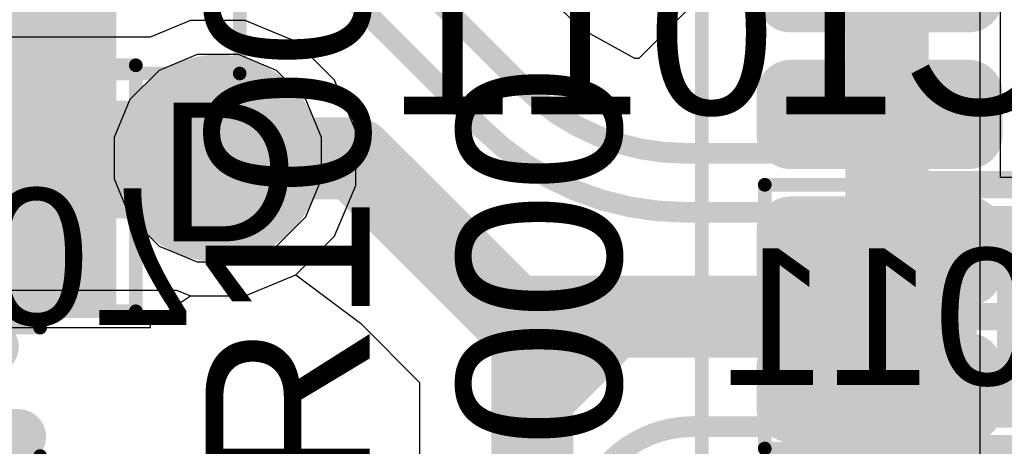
# Model space of a CAD drawing. Header units: inches. Extents: x -6 to 11.2, y -2.2 to 8.3.
# Tile 153 of 256: x 1.9888 to 2.1306, y 1.3376 to 1.3991. Entities that reach past the tile are written whole.
import ezdxf

# ---------------------------------------------------------------- set-up
doc = ezdxf.new("R2010")
doc.units = ezdxf.units.IN
doc.header["$MEASUREMENT"] = 0
for name, color, linetype in [('Board Layer Stack Bottom Overlay', 54, 'Continuous'), ('Board Layer Stack Bottom Solder', 6, 'Continuous'), ('Bottom Assembly', 56, 'Continuous'), ('Bottom Comp Outline -Top11)-Comp Outline -Bot12)', 56, 'Continuous'), ('Bottom Courtyard -Top15)-Courtyard -Bot16)', 56, 'Continuous'), ('Bottom Designator', 56, 'Continuous'), ('Bottom Paste', 16, 'Continuous'), ('Dimension', 6, 'Continuous'), ('Drill Drawing', 1, 'Continuous'), ('Layer  6- Inner', 156, 'Continuous'), ('Layer 1- Top', 1, 'Continuous'), ('Layer 2- GND', 16, 'Continuous'), ('Layer 3- Inner', 16, 'Continuous'), ('Layer 4- Inner', 76, 'Continuous'), ('Layer 5- Inner', 90, 'Continuous'), ('Layer 7- PWR', 76, 'Continuous'), ('Layer 8- Bottom', 5, 'Continuous'), ('Top Comp Body -Top13)-Comp Body -Bot14)', 56, 'Continuous'), ('Top Comp Outline -Top11)-Comp Outline -Bot12)', 56, 'Continuous'), ('Top Courtyard -Top15)-Courtyard -Bot16)', 56, 'Continuous'), ('Top Overlay', 2, 'Continuous'), ('Top Paste', 8, 'Continuous'), ('Top Solder', 216, 'Continuous'), ('Via Holes', 16, 'Continuous')]:
    doc.layers.add(name, color=color, linetype=linetype)
doc.styles.add('Arial', font='txt', dxfattribs={"height": 0.2})

# ---------------------------------------------------------------- blocks, each defined once
blk = doc.blocks.new('IC0_QFN50P400X400X80_HS_25N_9')
at = {"layer": 'Layer 1- Top'}
h = blk.add_hatch(color=7, dxfattribs=at)
edge = h.paths.add_edge_path()
edge.add_arc((-0.0128, 0.08858), 0.00295, 90, 180)
edge.add_line((-0.01575, 0.08858), (-0.01575, 0.06299))
edge.add_arc((-0.0128, 0.06299), 0.00295, 180, 270)
edge.add_line((-0.0128, 0.06004), (-0.00689, 0.06004))
edge.add_arc((-0.00689, 0.06299), 0.00295, 270, 360)
edge.add_line((-0.00394, 0.06299), (-0.00394, 0.08858))
edge.add_arc((-0.00689, 0.08858), 0.00295, 0, 90)
edge.add_line((-0.00689, 0.09154), (-0.0128, 0.09154))
h = blk.add_hatch(color=7, dxfattribs=at)
edge = h.paths.add_edge_path()
edge.add_arc((0.00689, 0.08858), 0.00295, 90, 180)
edge.add_line((0.00394, 0.08858), (0.00394, 0.06299))
edge.add_arc((0.00689, 0.06299), 0.00295, 180, 270)
edge.add_line((0.00689, 0.06004), (0.0128, 0.06004))
edge.add_arc((0.0128, 0.06299), 0.00295, 270, 360)
edge.add_line((0.01575, 0.06299), (0.01575, 0.08858))
edge.add_arc((0.0128, 0.08858), 0.00295, 0, 90)
edge.add_line((0.0128, 0.09154), (0.00689, 0.09154))
h = blk.add_hatch(color=7, dxfattribs=at)
edge = h.paths.add_edge_path()
edge.add_arc((0.02657, 0.08858), 0.00295, 90, 180)
edge.add_line((0.02362, 0.08858), (0.02362, 0.06299))
edge.add_arc((0.02657, 0.06299), 0.00295, 180, 270)
edge.add_line((0.02657, 0.06004), (0.03248, 0.06004))
edge.add_arc((0.03248, 0.06299), 0.00295, 270, 360)
edge.add_line((0.03543, 0.06299), (0.03543, 0.08858))
edge.add_arc((0.03248, 0.08858), 0.00295, 0, 90)
edge.add_line((0.03248, 0.09154), (0.02657, 0.09154))
at = {"layer": 'Top Paste'}
h = blk.add_hatch(color=8, dxfattribs=at)
edge = h.paths.add_edge_path()
edge.add_arc((-0.0128, 0.08858), 0.00295, 90, 180)
edge.add_line((-0.01575, 0.08858), (-0.01575, 0.06299))
edge.add_arc((-0.0128, 0.06299), 0.00295, 180, 270)
edge.add_line((-0.0128, 0.06004), (-0.00689, 0.06004))
edge.add_arc((-0.00689, 0.06299), 0.00295, 270, 360)
edge.add_line((-0.00394, 0.06299), (-0.00394, 0.08858))
edge.add_arc((-0.00689, 0.08858), 0.00295, 0, 90)
edge.add_line((-0.00689, 0.09154), (-0.0128, 0.09154))
h = blk.add_hatch(color=8, dxfattribs=at)
edge = h.paths.add_edge_path()
edge.add_arc((0.00689, 0.08858), 0.00295, 90, 180)
edge.add_line((0.00394, 0.08858), (0.00394, 0.06299))
edge.add_arc((0.00689, 0.06299), 0.00295, 180, 270)
edge.add_line((0.00689, 0.06004), (0.0128, 0.06004))
edge.add_arc((0.0128, 0.06299), 0.00295, 270, 360)
edge.add_line((0.01575, 0.06299), (0.01575, 0.08858))
edge.add_arc((0.0128, 0.08858), 0.00295, 0, 90)
edge.add_line((0.0128, 0.09154), (0.00689, 0.09154))
h = blk.add_hatch(color=8, dxfattribs=at)
edge = h.paths.add_edge_path()
edge.add_arc((0.02657, 0.08858), 0.00295, 90, 180)
edge.add_line((0.02362, 0.08858), (0.02362, 0.06299))
edge.add_arc((0.02657, 0.06299), 0.00295, 180, 270)
edge.add_line((0.02657, 0.06004), (0.03248, 0.06004))
edge.add_arc((0.03248, 0.06299), 0.00295, 270, 360)
edge.add_line((0.03543, 0.06299), (0.03543, 0.08858))
edge.add_arc((0.03248, 0.08858), 0.00295, 0, 90)
edge.add_line((0.03248, 0.09154), (0.02657, 0.09154))
at = {"layer": 'Top Solder'}
h = blk.add_hatch(color=216, dxfattribs=at)
edge = h.paths.add_edge_path()
edge.add_arc((-0.0128, 0.08858), 0.00492, 90, 180)
edge.add_line((-0.01772, 0.08858), (-0.01772, 0.06299))
edge.add_arc((-0.0128, 0.06299), 0.00492, 180, 270)
edge.add_line((-0.0128, 0.05807), (-0.00689, 0.05807))
edge.add_arc((-0.00689, 0.06299), 0.00492, 270, 360)
edge.add_line((-0.00197, 0.06299), (-0.00197, 0.08858))
edge.add_arc((-0.00689, 0.08858), 0.00492, 0, 90)
edge.add_line((-0.00689, 0.0935), (-0.0128, 0.0935))
h = blk.add_hatch(color=216, dxfattribs=at)
edge = h.paths.add_edge_path()
edge.add_arc((0.00689, 0.08858), 0.00492, 90, 180)
edge.add_line((0.00197, 0.08858), (0.00197, 0.06299))
edge.add_arc((0.00689, 0.06299), 0.00492, 180, 270)
edge.add_line((0.00689, 0.05807), (0.0128, 0.05807))
edge.add_arc((0.0128, 0.06299), 0.00492, 270, 360)
edge.add_line((0.01772, 0.06299), (0.01772, 0.08858))
edge.add_arc((0.0128, 0.08858), 0.00492, 0, 90)
edge.add_line((0.0128, 0.0935), (0.00689, 0.0935))
h = blk.add_hatch(color=216, dxfattribs=at)
edge = h.paths.add_edge_path()
edge.add_arc((0.02657, 0.08858), 0.00492, 90, 180)
edge.add_line((0.02165, 0.08858), (0.02165, 0.06299))
edge.add_arc((0.02657, 0.06299), 0.00492, 180, 270)
edge.add_line((0.02657, 0.05807), (0.03248, 0.05807))
edge.add_arc((0.03248, 0.06299), 0.00492, 270, 360)
edge.add_line((0.0374, 0.06299), (0.0374, 0.08858))
edge.add_arc((0.03248, 0.08858), 0.00492, 0, 90)
edge.add_line((0.03248, 0.0935), (0.02657, 0.0935))
h = blk.add_hatch(color=216, dxfattribs=at)
edge = h.paths.add_edge_path()
edge.add_arc((0.04626, 0.08858), 0.00492, 90, 180)
edge.add_line((0.04134, 0.08858), (0.04134, 0.06299))
edge.add_arc((0.04626, 0.06299), 0.00492, 180, 270)
edge.add_line((0.04626, 0.05807), (0.05217, 0.05807))
edge.add_arc((0.05217, 0.06299), 0.00492, 270, 360)
edge.add_line((0.05709, 0.06299), (0.05709, 0.08858))
edge.add_arc((0.05217, 0.08858), 0.00492, 0, 90)
edge.add_line((0.05217, 0.0935), (0.04626, 0.0935))
at = {"layer": 'Dimension'}
blk.add_lwpolyline([(-0.0689, 0.07874, 0.00394, 0.00394, 0), (0.0689, 0.07874, 0.00394, 0.00394, 0)], format="xyseb", dxfattribs=at)
at = {"layer": 'Top Comp Body -Top13)-Comp Body -Bot14)'}
blk.add_lwpolyline([(-0.0689, 0.07874, 0.00394, 0.00394, 0), (0.0689, 0.07874, 0.00394, 0.00394, 0)], format="xyseb", dxfattribs=at)
at = {"layer": 'Top Courtyard -Top15)-Courtyard -Bot16)'}
blk.add_lwpolyline([(-0.10138, 0.10138, 0.00197, 0.00197, 0), (0.10138, 0.10138, 0.00197, 0.00197, 0)], format="xyseb", dxfattribs=at)
blk = doc.blocks.new('CAPC1005X06_F_B_144')
at = {"layer": 'Board Layer Stack Bottom Solder'}
for points in [[(-0.02953, 0.01201), (-0.00591, 0.01201), (-0.00591, -0.01201), (-0.02953, -0.01201)], [(0.00591, 0.01201), (0.02953, 0.01201), (0.02953, -0.01201), (0.00591, -0.01201)]]:
    blk.add_hatch(color=6, dxfattribs=at).paths.add_polyline_path(points)
at = {"layer": 'Bottom Paste'}
for points in [[(-0.02756, 0.01004), (-0.00787, 0.01004), (-0.00787, -0.01004), (-0.02756, -0.01004)], [(0.00787, 0.01004), (0.02756, 0.01004), (0.02756, -0.01004), (0.00787, -0.01004)]]:
    blk.add_hatch(color=16, dxfattribs=at).paths.add_polyline_path(points)
at = {"layer": 'Layer 8- Bottom'}
for points in [[(-0.02756, 0.01004), (-0.00787, 0.01004), (-0.00787, -0.01004), (-0.02756, -0.01004)], [(0.00787, 0.01004), (0.02756, 0.01004), (0.02756, -0.01004), (0.00787, -0.01004)]]:
    blk.add_hatch(color=7, dxfattribs=at).paths.add_polyline_path(points)
at = {"layer": 'Board Layer Stack Bottom Overlay'}
for points in [[(-0.02037, 0.016, 0.00394, 0.00394, 0), (0.019, 0.016, 0.00394, 0.00394, 0)], [(-0.02037, -0.016, 0.00394, 0.00394, 0), (0.019, -0.016, 0.00394, 0.00394, 0)]]:
    blk.add_lwpolyline(points, format="xyseb", dxfattribs=at)
for points in [[(-0.02135, 0.016, 0.00197, 0.00197, 1), (-0.01939, 0.016, 0.00197, 0.00197, 1)], [(0.01802, 0.016, 0.00197, 0.00197, 1), (0.01998, 0.016, 0.00197, 0.00197, 1)], [(-0.02135, -0.016, 0.00197, 0.00197, 1), (-0.01939, -0.016, 0.00197, 0.00197, 1)], [(0.01802, -0.016, 0.00197, 0.00197, 1), (0.01998, -0.016, 0.00197, 0.00197, 1)]]:
    blk.add_lwpolyline(points, format="xyseb", close=True, dxfattribs=at)
at = {"layer": 'Bottom Comp Outline -Top11)-Comp Outline -Bot12)'}
for points in [[(-0.02165, -0.01181, 0.00394, 0.00394, 0), (-0.02165, 0.01181, 0.00394, 0.00394, 0)], [(-0.02165, 0.01181, 0.00394, 0.00394, 0), (0.02165, 0.01181, 0.00394, 0.00394, 0)], [(0.02165, -0.01181, 0.00394, 0.00394, 0), (0.02165, 0.01181, 0.00394, 0.00394, 0)], [(-0.02165, -0.01181, 0.00394, 0.00394, 0), (0.02165, -0.01181, 0.00394, 0.00394, 0)]]:
    blk.add_lwpolyline(points, format="xyseb", dxfattribs=at)
for points in [[(-0.02264, 0.01181, 0.00197, 0.00197, 1), (-0.02067, 0.01181, 0.00197, 0.00197, 1)], [(-0.02264, 0.01181, 0.00197, 0.00197, 1), (-0.02067, 0.01181, 0.00197, 0.00197, 1)], [(0.02067, 0.01181, 0.00197, 0.00197, 1), (0.02264, 0.01181, 0.00197, 0.00197, 1)], [(0.02067, 0.01181, 0.00197, 0.00197, 1), (0.02264, 0.01181, 0.00197, 0.00197, 1)], [(-0.02264, -0.01181, 0.00197, 0.00197, 1), (-0.02067, -0.01181, 0.00197, 0.00197, 1)], [(-0.02264, -0.01181, 0.00197, 0.00197, 1), (-0.02067, -0.01181, 0.00197, 0.00197, 1)], [(0.02067, -0.01181, 0.00197, 0.00197, 1), (0.02264, -0.01181, 0.00197, 0.00197, 1)], [(0.02067, -0.01181, 0.00197, 0.00197, 1), (0.02264, -0.01181, 0.00197, 0.00197, 1)]]:
    blk.add_lwpolyline(points, format="xyseb", close=True, dxfattribs=at)
at = {"layer": 'Bottom Courtyard -Top15)-Courtyard -Bot16)'}
for points in [[(-0.03543, 0.01772, 0.00197, 0.00197, 0), (0.03543, 0.01772, 0.00197, 0.00197, 0)], [(-0.03543, -0.01772, 0.00197, 0.00197, 0), (-0.03543, 0.01772, 0.00197, 0.00197, 0)], [(0.03543, -0.01772, 0.00197, 0.00197, 0), (0.03543, 0.01772, 0.00197, 0.00197, 0)], [(0, -0.01181, 0.00394, 0.00394, 0), (0, 0.01181, 0.00394, 0.00394, 0)], [(-0.01181, 0, 0.00394, 0.00394, 0), (0.01181, 0, 0.00394, 0.00394, 0)], [(-0.03543, -0.01772, 0.00197, 0.00197, 0), (0.03543, -0.01772, 0.00197, 0.00197, 0)]]:
    blk.add_lwpolyline(points, format="xyseb", dxfattribs=at)
for points in [[(-0.03593, 0.01772, 0.000984, 0.000984, 1), (-0.03494, 0.01772, 0.000984, 0.000984, 1)], [(-0.03593, 0.01772, 0.000984, 0.000984, 1), (-0.03494, 0.01772, 0.000984, 0.000984, 1)], [(0.03494, 0.01772, 0.000984, 0.000984, 1), (0.03593, 0.01772, 0.000984, 0.000984, 1)], [(0.03494, 0.01772, 0.000984, 0.000984, 1), (0.03593, 0.01772, 0.000984, 0.000984, 1)], [(-0.00098, 0.01181, 0.00197, 0.00197, 1), (0.00098, 0.01181, 0.00197, 0.00197, 1)], [(-0.0128, 0, 0.00197, 0.00197, 1), (-0.01083, 0, 0.00197, 0.00197, 1)], [(0.01083, 0, 0.00197, 0.00197, 1), (0.0128, 0, 0.00197, 0.00197, 1)], [(-0.00098, -0.01181, 0.00197, 0.00197, 1), (0.00098, -0.01181, 0.00197, 0.00197, 1)], [(-0.03593, -0.01772, 0.000984, 0.000984, 1), (-0.03494, -0.01772, 0.000984, 0.000984, 1)], [(-0.03593, -0.01772, 0.000984, 0.000984, 1), (-0.03494, -0.01772, 0.000984, 0.000984, 1)], [(0.03494, -0.01772, 0.000984, 0.000984, 1), (0.03593, -0.01772, 0.000984, 0.000984, 1)], [(0.03494, -0.01772, 0.000984, 0.000984, 1), (0.03593, -0.01772, 0.000984, 0.000984, 1)]]:
    blk.add_lwpolyline(points, format="xyseb", close=True, dxfattribs=at)
at = {"layer": 'Bottom Designator', "style": 'Arial', "text_generation_flag": 2}
blk.add_text('C307', height=0.019685, rotation=180, dxfattribs=at).set_placement((-0.02165, 0))
blk = doc.blocks.new('L15006_M_____B_145')
at = {"layer": 'Bottom Courtyard -Top15)-Courtyard -Bot16)'}
for points in [[(0.09252, -0.06299, 0.00197, 0.00197, 0), (0.09252, 0.06299, 0.00197, 0.00197, 0)], [(-0.09252, -0.06299, 0.00197, 0.00197, 0), (0.09252, -0.06299, 0.00197, 0.00197, 0)]]:
    blk.add_lwpolyline(points, format="xyseb", dxfattribs=at)
blk.add_lwpolyline([(0.09203, -0.06299, 0.000984, 0.000984, 1), (0.09301, -0.06299, 0.000984, 0.000984, 1)], format="xyseb", close=True, dxfattribs=at)
blk.add_lwpolyline([(0.09203, -0.06299, 0.000984, 0.000984, 1), (0.09301, -0.06299, 0.000984, 0.000984, 1)], format="xyseb", close=True, dxfattribs=at)
blk = doc.blocks.new('L15003_M_____278')
at = {"layer": 'Layer 1- Top'}
for points in [[(-0.05546, 0.02), (-0.01146, 0.02), (-0.01146, -0.02), (-0.05546, -0.02)], [(0.01146, 0.02), (0.05546, 0.02), (0.05546, -0.02), (0.01146, -0.02)]]:
    blk.add_hatch(color=7, dxfattribs=at).paths.add_polyline_path(points)
at = {"layer": 'Top Paste'}
for points in [[(-0.05546, 0.02), (-0.01146, 0.02), (-0.01146, -0.02), (-0.05546, -0.02)], [(0.01146, 0.02), (0.05546, 0.02), (0.05546, -0.02), (0.01146, -0.02)]]:
    blk.add_hatch(color=8, dxfattribs=at).paths.add_polyline_path(points)
at = {"layer": 'Top Solder'}
for points in [[(-0.05743, 0.02197), (-0.0095, 0.02197), (-0.0095, -0.02197), (-0.05743, -0.02197)], [(0.0095, 0.02197), (0.05743, 0.02197), (0.05743, -0.02197), (0.0095, -0.02197)]]:
    blk.add_hatch(color=216, dxfattribs=at).paths.add_polyline_path(points)
at = {"layer": 'Top Comp Body -Top13)-Comp Body -Bot14)'}
for points in [[(0.03445, 0.01889, 0.00394, 0.00394, 0), (-0.03445, 0.01889, 0.00394, 0.00394, 0)], [(-0.03445, 0.01889, 0.00394, 0.00394, 0), (-0.03445, -0.0189, 0.00394, 0.00394, 0)], [(0.03445, 0.01889, 0.00394, 0.00394, 0), (0.03445, -0.0189, 0.00394, 0.00394, 0)], [(0.03445, -0.0189, 0.00394, 0.00394, 0), (-0.03445, -0.0189, 0.00394, 0.00394, 0)]]:
    blk.add_lwpolyline(points, format="xyseb", dxfattribs=at)
for points in [[(-0.03544, 0.01889, 0.00197, 0.00197, 1), (-0.03347, 0.01889, 0.00197, 0.00197, 1)], [(-0.03544, 0.01889, 0.00197, 0.00197, 1), (-0.03347, 0.01889, 0.00197, 0.00197, 1)], [(0.03346, 0.01889, 0.00197, 0.00197, 1), (0.03543, 0.01889, 0.00197, 0.00197, 1)], [(0.03346, 0.01889, 0.00197, 0.00197, 1), (0.03543, 0.01889, 0.00197, 0.00197, 1)], [(-0.03544, -0.0189, 0.00197, 0.00197, 1), (-0.03347, -0.0189, 0.00197, 0.00197, 1)], [(-0.03544, -0.0189, 0.00197, 0.00197, 1), (-0.03347, -0.0189, 0.00197, 0.00197, 1)], [(0.03346, -0.0189, 0.00197, 0.00197, 1), (0.03543, -0.0189, 0.00197, 0.00197, 1)], [(0.03346, -0.0189, 0.00197, 0.00197, 1), (0.03543, -0.0189, 0.00197, 0.00197, 1)]]:
    blk.add_lwpolyline(points, format="xyseb", close=True, dxfattribs=at)
at = {"layer": 'Top Comp Outline -Top11)-Comp Outline -Bot12)'}
for points in [[(-0.04409, 0.02205, 0.00394, 0.00394, 0), (-0.04409, -0.02205, 0.00394, 0.00394, 0)], [(0.0437, 0.02205, 0.00394, 0.00394, 0), (-0.04409, 0.02205, 0.00394, 0.00394, 0)], [(0.0437, 0.02205, 0.00394, 0.00394, 0), (0.0437, -0.02205, 0.00394, 0.00394, 0)], [(0.0437, -0.02205, 0.00394, 0.00394, 0), (-0.04409, -0.02205, 0.00394, 0.00394, 0)]]:
    blk.add_lwpolyline(points, format="xyseb", dxfattribs=at)
for points in [[(-0.04508, 0.02205, 0.00197, 0.00197, 1), (-0.04311, 0.02205, 0.00197, 0.00197, 1)], [(-0.04508, 0.02205, 0.00197, 0.00197, 1), (-0.04311, 0.02205, 0.00197, 0.00197, 1)], [(0.04272, 0.02205, 0.00197, 0.00197, 1), (0.04469, 0.02205, 0.00197, 0.00197, 1)], [(0.04272, 0.02205, 0.00197, 0.00197, 1), (0.04469, 0.02205, 0.00197, 0.00197, 1)], [(-0.04508, -0.02205, 0.00197, 0.00197, 1), (-0.04311, -0.02205, 0.00197, 0.00197, 1)], [(-0.04508, -0.02205, 0.00197, 0.00197, 1), (-0.04311, -0.02205, 0.00197, 0.00197, 1)], [(0.04272, -0.02205, 0.00197, 0.00197, 1), (0.04469, -0.02205, 0.00197, 0.00197, 1)], [(0.04272, -0.02205, 0.00197, 0.00197, 1), (0.04469, -0.02205, 0.00197, 0.00197, 1)]]:
    blk.add_lwpolyline(points, format="xyseb", close=True, dxfattribs=at)
at = {"layer": 'Top Courtyard -Top15)-Courtyard -Bot16)'}
for points in [[(-0.04646, 0.0248, 0.00197, 0.00197, 0), (-0.04646, -0.0248, 0.00197, 0.00197, 0)], [(0.04646, 0.0248, 0.00197, 0.00197, 0), (-0.04646, 0.0248, 0.00197, 0.00197, 0)], [(0.04646, 0.0248, 0.00197, 0.00197, 0), (0.04646, -0.0248, 0.00197, 0.00197, 0)], [(0, 0.0189, 0.00394, 0.00394, 0), (0, -0.0189, 0.00394, 0.00394, 0)], [(0.0189, 0, 0.00394, 0.00394, 0), (-0.0189, 0, 0.00394, 0.00394, 0)], [(0.04646, -0.0248, 0.00197, 0.00197, 0), (-0.04646, -0.0248, 0.00197, 0.00197, 0)]]:
    blk.add_lwpolyline(points, format="xyseb", dxfattribs=at)
for points in [[(-0.04695, 0.0248, 0.000984, 0.000984, 1), (-0.04596, 0.0248, 0.000984, 0.000984, 1)], [(-0.04695, 0.0248, 0.000984, 0.000984, 1), (-0.04596, 0.0248, 0.000984, 0.000984, 1)], [(0.04596, 0.0248, 0.000984, 0.000984, 1), (0.04695, 0.0248, 0.000984, 0.000984, 1)], [(0.04596, 0.0248, 0.000984, 0.000984, 1), (0.04695, 0.0248, 0.000984, 0.000984, 1)], [(-0.00098, 0.0189, 0.00197, 0.00197, 1), (0.00098, 0.0189, 0.00197, 0.00197, 1)], [(-0.01988, 0, 0.00197, 0.00197, 1), (-0.01791, 0, 0.00197, 0.00197, 1)], [(0.01791, 0, 0.00197, 0.00197, 1), (0.01988, 0, 0.00197, 0.00197, 1)], [(-0.00098, -0.0189, 0.00197, 0.00197, 1), (0.00098, -0.0189, 0.00197, 0.00197, 1)], [(-0.04695, -0.0248, 0.000984, 0.000984, 1), (-0.04596, -0.0248, 0.000984, 0.000984, 1)], [(-0.04695, -0.0248, 0.000984, 0.000984, 1), (-0.04596, -0.0248, 0.000984, 0.000984, 1)], [(0.04596, -0.0248, 0.000984, 0.000984, 1), (0.04695, -0.0248, 0.000984, 0.000984, 1)], [(0.04596, -0.0248, 0.000984, 0.000984, 1), (0.04695, -0.0248, 0.000984, 0.000984, 1)]]:
    blk.add_lwpolyline(points, format="xyseb", close=True, dxfattribs=at)
at = {"layer": 'Top Overlay'}
for points in [[(0.03937, 0.02756, 0.008, 0.008, 0), (-0.04331, 0.02756, 0.008, 0.008, 0)], [(0.03937, -0.02756, 0.008, 0.008, 0), (-0.04331, -0.02756, 0.008, 0.008, 0)]]:
    blk.add_lwpolyline(points, format="xyseb", dxfattribs=at)
for points in [[(-0.04531, 0.02756, 0.004, 0.004, 1), (-0.04131, 0.02756, 0.004, 0.004, 1)], [(0.03737, 0.02756, 0.004, 0.004, 1), (0.04137, 0.02756, 0.004, 0.004, 1)], [(-0.04531, -0.02756, 0.004, 0.004, 1), (-0.04131, -0.02756, 0.004, 0.004, 1)], [(0.03737, -0.02756, 0.004, 0.004, 1), (0.04137, -0.02756, 0.004, 0.004, 1)]]:
    blk.add_lwpolyline(points, format="xyseb", close=True, dxfattribs=at)
at = {"layer": 'Top Comp Outline -Top11)-Comp Outline -Bot12)', "style": 'Arial'}
blk.add_text('R1007', height=0.019685, dxfattribs=at).set_placement((-0.04428, -0.00984))
blk = doc.blocks.new('L15003_M_____279')
at = {"layer": 'Layer 1- Top'}
for points in [[(-0.05546, 0.02), (-0.01146, 0.02), (-0.01146, -0.02), (-0.05546, -0.02)], [(0.01146, 0.02), (0.05546, 0.02), (0.05546, -0.02), (0.01146, -0.02)]]:
    blk.add_hatch(color=7, dxfattribs=at).paths.add_polyline_path(points)
at = {"layer": 'Top Paste'}
for points in [[(-0.05546, 0.02), (-0.01146, 0.02), (-0.01146, -0.02), (-0.05546, -0.02)], [(0.01146, 0.02), (0.05546, 0.02), (0.05546, -0.02), (0.01146, -0.02)]]:
    blk.add_hatch(color=8, dxfattribs=at).paths.add_polyline_path(points)
at = {"layer": 'Top Solder'}
for points in [[(-0.05743, 0.02197), (-0.0095, 0.02197), (-0.0095, -0.02197), (-0.05743, -0.02197)], [(0.0095, 0.02197), (0.05743, 0.02197), (0.05743, -0.02197), (0.0095, -0.02197)]]:
    blk.add_hatch(color=216, dxfattribs=at).paths.add_polyline_path(points)
at = {"layer": 'Top Comp Body -Top13)-Comp Body -Bot14)'}
for points in [[(-0.03445, 0.01889, 0.00394, 0.00394, 0), (0.03445, 0.01889, 0.00394, 0.00394, 0)], [(-0.03445, -0.0189, 0.00394, 0.00394, 0), (-0.03445, 0.01889, 0.00394, 0.00394, 0)], [(0.03445, -0.0189, 0.00394, 0.00394, 0), (0.03445, 0.01889, 0.00394, 0.00394, 0)], [(-0.03445, -0.0189, 0.00394, 0.00394, 0), (0.03445, -0.0189, 0.00394, 0.00394, 0)]]:
    blk.add_lwpolyline(points, format="xyseb", dxfattribs=at)
for points in [[(-0.03544, 0.01889, 0.00197, 0.00197, 1), (-0.03347, 0.01889, 0.00197, 0.00197, 1)], [(-0.03544, 0.01889, 0.00197, 0.00197, 1), (-0.03347, 0.01889, 0.00197, 0.00197, 1)], [(0.03346, 0.01889, 0.00197, 0.00197, 1), (0.03543, 0.01889, 0.00197, 0.00197, 1)], [(0.03346, 0.01889, 0.00197, 0.00197, 1), (0.03543, 0.01889, 0.00197, 0.00197, 1)], [(-0.03544, -0.0189, 0.00197, 0.00197, 1), (-0.03347, -0.0189, 0.00197, 0.00197, 1)], [(-0.03544, -0.0189, 0.00197, 0.00197, 1), (-0.03347, -0.0189, 0.00197, 0.00197, 1)], [(0.03346, -0.0189, 0.00197, 0.00197, 1), (0.03543, -0.0189, 0.00197, 0.00197, 1)], [(0.03346, -0.0189, 0.00197, 0.00197, 1), (0.03543, -0.0189, 0.00197, 0.00197, 1)]]:
    blk.add_lwpolyline(points, format="xyseb", close=True, dxfattribs=at)
at = {"layer": 'Top Comp Outline -Top11)-Comp Outline -Bot12)'}
for points in [[(-0.04409, -0.02205, 0.00394, 0.00394, 0), (-0.04409, 0.02205, 0.00394, 0.00394, 0)], [(-0.04409, 0.02205, 0.00394, 0.00394, 0), (0.0437, 0.02205, 0.00394, 0.00394, 0)], [(0.0437, -0.02205, 0.00394, 0.00394, 0), (0.0437, 0.02205, 0.00394, 0.00394, 0)], [(-0.04409, -0.02205, 0.00394, 0.00394, 0), (0.0437, -0.02205, 0.00394, 0.00394, 0)]]:
    blk.add_lwpolyline(points, format="xyseb", dxfattribs=at)
for points in [[(-0.04508, 0.02205, 0.00197, 0.00197, 1), (-0.04311, 0.02205, 0.00197, 0.00197, 1)], [(-0.04508, 0.02205, 0.00197, 0.00197, 1), (-0.04311, 0.02205, 0.00197, 0.00197, 1)], [(0.04272, 0.02205, 0.00197, 0.00197, 1), (0.04469, 0.02205, 0.00197, 0.00197, 1)], [(0.04272, 0.02205, 0.00197, 0.00197, 1), (0.04469, 0.02205, 0.00197, 0.00197, 1)], [(-0.04508, -0.02205, 0.00197, 0.00197, 1), (-0.04311, -0.02205, 0.00197, 0.00197, 1)], [(-0.04508, -0.02205, 0.00197, 0.00197, 1), (-0.04311, -0.02205, 0.00197, 0.00197, 1)], [(0.04272, -0.02205, 0.00197, 0.00197, 1), (0.04469, -0.02205, 0.00197, 0.00197, 1)], [(0.04272, -0.02205, 0.00197, 0.00197, 1), (0.04469, -0.02205, 0.00197, 0.00197, 1)]]:
    blk.add_lwpolyline(points, format="xyseb", close=True, dxfattribs=at)
at = {"layer": 'Top Courtyard -Top15)-Courtyard -Bot16)'}
for points in [[(-0.04646, -0.0248, 0.00197, 0.00197, 0), (-0.04646, 0.0248, 0.00197, 0.00197, 0)], [(-0.04646, 0.0248, 0.00197, 0.00197, 0), (0.04646, 0.0248, 0.00197, 0.00197, 0)], [(0.04646, -0.0248, 0.00197, 0.00197, 0), (0.04646, 0.0248, 0.00197, 0.00197, 0)], [(0, -0.0189, 0.00394, 0.00394, 0), (0, 0.0189, 0.00394, 0.00394, 0)], [(-0.0189, 0, 0.00394, 0.00394, 0), (0.0189, 0, 0.00394, 0.00394, 0)], [(-0.04646, -0.0248, 0.00197, 0.00197, 0), (0.04646, -0.0248, 0.00197, 0.00197, 0)]]:
    blk.add_lwpolyline(points, format="xyseb", dxfattribs=at)
for points in [[(-0.04695, 0.0248, 0.000984, 0.000984, 1), (-0.04596, 0.0248, 0.000984, 0.000984, 1)], [(-0.04695, 0.0248, 0.000984, 0.000984, 1), (-0.04596, 0.0248, 0.000984, 0.000984, 1)], [(0.04596, 0.0248, 0.000984, 0.000984, 1), (0.04695, 0.0248, 0.000984, 0.000984, 1)], [(0.04596, 0.0248, 0.000984, 0.000984, 1), (0.04695, 0.0248, 0.000984, 0.000984, 1)], [(-0.00098, 0.0189, 0.00197, 0.00197, 1), (0.00098, 0.0189, 0.00197, 0.00197, 1)], [(-0.01988, 0, 0.00197, 0.00197, 1), (-0.01791, 0, 0.00197, 0.00197, 1)], [(0.01791, 0, 0.00197, 0.00197, 1), (0.01988, 0, 0.00197, 0.00197, 1)], [(-0.00098, -0.0189, 0.00197, 0.00197, 1), (0.00098, -0.0189, 0.00197, 0.00197, 1)], [(-0.04695, -0.0248, 0.000984, 0.000984, 1), (-0.04596, -0.0248, 0.000984, 0.000984, 1)], [(-0.04695, -0.0248, 0.000984, 0.000984, 1), (-0.04596, -0.0248, 0.000984, 0.000984, 1)], [(0.04596, -0.0248, 0.000984, 0.000984, 1), (0.04695, -0.0248, 0.000984, 0.000984, 1)], [(0.04596, -0.0248, 0.000984, 0.000984, 1), (0.04695, -0.0248, 0.000984, 0.000984, 1)]]:
    blk.add_lwpolyline(points, format="xyseb", close=True, dxfattribs=at)
at = {"layer": 'Top Overlay'}
for points in [[(-0.04331, 0.02756, 0.008, 0.008, 0), (0.03937, 0.02756, 0.008, 0.008, 0)], [(-0.04331, -0.02756, 0.008, 0.008, 0), (0.03937, -0.02756, 0.008, 0.008, 0)]]:
    blk.add_lwpolyline(points, format="xyseb", dxfattribs=at)
for points in [[(-0.04531, 0.02756, 0.004, 0.004, 1), (-0.04131, 0.02756, 0.004, 0.004, 1)], [(0.03737, 0.02756, 0.004, 0.004, 1), (0.04137, 0.02756, 0.004, 0.004, 1)], [(-0.04531, -0.02756, 0.004, 0.004, 1), (-0.04131, -0.02756, 0.004, 0.004, 1)], [(0.03737, -0.02756, 0.004, 0.004, 1), (0.04137, -0.02756, 0.004, 0.004, 1)]]:
    blk.add_lwpolyline(points, format="xyseb", close=True, dxfattribs=at)
at = {"layer": 'Top Comp Outline -Top11)-Comp Outline -Bot12)', "style": 'Arial'}
blk.add_text('R1006', height=0.019685, rotation=360, dxfattribs=at).set_placement((-0.04428, -0.00984))
blk = doc.blocks.new('CAPC1005X07_F____B_392')
at = {"layer": 'Board Layer Stack Bottom Solder'}
for points in [[(-0.03051, 0.01299), (-0.00492, 0.01299), (-0.00492, -0.01299), (-0.03051, -0.01299)], [(0.00492, 0.01299), (0.03051, 0.01299), (0.03051, -0.01299), (0.00492, -0.01299)]]:
    blk.add_hatch(color=6, dxfattribs=at).paths.add_polyline_path(points)
at = {"layer": 'Bottom Paste'}
for points in [[(-0.02756, 0.01004), (-0.00787, 0.01004), (-0.00787, -0.01004), (-0.02756, -0.01004)], [(0.00787, 0.01004), (0.02756, 0.01004), (0.02756, -0.01004), (0.00787, -0.01004)]]:
    blk.add_hatch(color=16, dxfattribs=at).paths.add_polyline_path(points)
at = {"layer": 'Layer 8- Bottom'}
for points in [[(-0.02756, 0.01004), (-0.00787, 0.01004), (-0.00787, -0.01004), (-0.02756, -0.01004)], [(0.00787, 0.01004), (0.02756, 0.01004), (0.02756, -0.01004), (0.00787, -0.01004)]]:
    blk.add_hatch(color=7, dxfattribs=at).paths.add_polyline_path(points)
at = {"layer": 'Board Layer Stack Bottom Overlay'}
for points in [[(0.01937, 0.019, 0.00394, 0.00394, 0), (-0.02, 0.019, 0.00394, 0.00394, 0)], [(0.01937, -0.019, 0.00394, 0.00394, 0), (-0.02, -0.019, 0.00394, 0.00394, 0)]]:
    blk.add_lwpolyline(points, format="xyseb", dxfattribs=at)
for points in [[(-0.02098, 0.019, 0.00197, 0.00197, 1), (-0.01902, 0.019, 0.00197, 0.00197, 1)], [(0.01839, 0.019, 0.00197, 0.00197, 1), (0.02035, 0.019, 0.00197, 0.00197, 1)], [(-0.02098, -0.019, 0.00197, 0.00197, 1), (-0.01902, -0.019, 0.00197, 0.00197, 1)], [(0.01839, -0.019, 0.00197, 0.00197, 1), (0.02035, -0.019, 0.00197, 0.00197, 1)]]:
    blk.add_lwpolyline(points, format="xyseb", close=True, dxfattribs=at)
at = {"layer": 'Bottom Assembly'}
for points in [[(0.024, 0.014, 0.00394, 0.00394, 0), (-0.024, 0.014, 0.00394, 0.00394, 0)], [(-0.024, 0.014, 0.00394, 0.00394, 0), (-0.024, -0.014, 0.00394, 0.00394, 0)], [(0.024, 0.014, 0.00394, 0.00394, 0), (0.024, -0.014, 0.00394, 0.00394, 0)], [(0.024, -0.014, 0.00394, 0.00394, 0), (-0.024, -0.014, 0.00394, 0.00394, 0)]]:
    blk.add_lwpolyline(points, format="xyseb", dxfattribs=at)
for points in [[(-0.02498, 0.014, 0.00197, 0.00197, 1), (-0.02302, 0.014, 0.00197, 0.00197, 1)], [(-0.02498, 0.014, 0.00197, 0.00197, 1), (-0.02302, 0.014, 0.00197, 0.00197, 1)], [(0.02302, 0.014, 0.00197, 0.00197, 1), (0.02498, 0.014, 0.00197, 0.00197, 1)], [(0.02302, 0.014, 0.00197, 0.00197, 1), (0.02498, 0.014, 0.00197, 0.00197, 1)], [(-0.02498, -0.014, 0.00197, 0.00197, 1), (-0.02302, -0.014, 0.00197, 0.00197, 1)], [(-0.02498, -0.014, 0.00197, 0.00197, 1), (-0.02302, -0.014, 0.00197, 0.00197, 1)], [(0.02302, -0.014, 0.00197, 0.00197, 1), (0.02498, -0.014, 0.00197, 0.00197, 1)], [(0.02302, -0.014, 0.00197, 0.00197, 1), (0.02498, -0.014, 0.00197, 0.00197, 1)]]:
    blk.add_lwpolyline(points, format="xyseb", close=True, dxfattribs=at)
at = {"layer": 'Bottom Courtyard -Top15)-Courtyard -Bot16)'}
for points in [[(0.03543, 0.019, 0.00197, 0.00197, 0), (-0.03543, 0.019, 0.00197, 0.00197, 0)], [(-0.03543, 0.019, 0.00197, 0.00197, 0), (-0.03543, -0.019, 0.00197, 0.00197, 0)], [(0.03543, 0.019, 0.00197, 0.00197, 0), (0.03543, -0.019, 0.00197, 0.00197, 0)], [(0, 0.01181, 0.00394, 0.00394, 0), (0, -0.01181, 0.00394, 0.00394, 0)], [(0.01181, 0, 0.00394, 0.00394, 0), (-0.01181, 0, 0.00394, 0.00394, 0)], [(0.03543, -0.019, 0.00197, 0.00197, 0), (-0.03543, -0.019, 0.00197, 0.00197, 0)]]:
    blk.add_lwpolyline(points, format="xyseb", dxfattribs=at)
for points in [[(-0.03593, 0.019, 0.000984, 0.000984, 1), (-0.03494, 0.019, 0.000984, 0.000984, 1)], [(-0.03593, 0.019, 0.000984, 0.000984, 1), (-0.03494, 0.019, 0.000984, 0.000984, 1)], [(0.03494, 0.019, 0.000984, 0.000984, 1), (0.03593, 0.019, 0.000984, 0.000984, 1)], [(0.03494, 0.019, 0.000984, 0.000984, 1), (0.03593, 0.019, 0.000984, 0.000984, 1)], [(-0.00098, 0.01181, 0.00197, 0.00197, 1), (0.00098, 0.01181, 0.00197, 0.00197, 1)], [(-0.0128, 0, 0.00197, 0.00197, 1), (-0.01083, 0, 0.00197, 0.00197, 1)], [(0.01083, 0, 0.00197, 0.00197, 1), (0.0128, 0, 0.00197, 0.00197, 1)], [(-0.00098, -0.01181, 0.00197, 0.00197, 1), (0.00098, -0.01181, 0.00197, 0.00197, 1)], [(-0.03593, -0.019, 0.000984, 0.000984, 1), (-0.03494, -0.019, 0.000984, 0.000984, 1)], [(-0.03593, -0.019, 0.000984, 0.000984, 1), (-0.03494, -0.019, 0.000984, 0.000984, 1)], [(0.03494, -0.019, 0.000984, 0.000984, 1), (0.03593, -0.019, 0.000984, 0.000984, 1)], [(0.03494, -0.019, 0.000984, 0.000984, 1), (0.03593, -0.019, 0.000984, 0.000984, 1)]]:
    blk.add_lwpolyline(points, format="xyseb", close=True, dxfattribs=at)
at = {"layer": 'Bottom Assembly', "style": 'Arial', "text_generation_flag": 2}
blk.add_text('C1011', height=0.019685, rotation=180, dxfattribs=at).set_placement((-0.03936, 0.00984))

msp = doc.modelspace()

# ---------------------------------------------------------------- hatches: boundary and pattern name
at = {"layer": 'Layer 1- Top'}
h = msp.add_hatch(color=7, dxfattribs=at)
edge = h.paths.add_edge_path()
edge.add_arc((2.01732, 1.37913), 0.00984, 0, 360)
at = {"layer": 'Layer 2- GND'}
h = msp.add_hatch(color=7, dxfattribs=at)
edge = h.paths.add_edge_path()
edge.add_arc((2.01732, 1.37913), 0.01492, 0, 360)
at = {"layer": 'Layer 4- Inner'}
h = msp.add_hatch(color=7, dxfattribs=at)
edge = h.paths.add_edge_path()
edge.add_arc((2.01732, 1.37913), 0.00984, 0, 360)
at = {"layer": 'Layer 7- PWR'}
h = msp.add_hatch(color=7, dxfattribs=at)
edge = h.paths.add_edge_path()
edge.add_arc((2.01732, 1.37913), 0.01492, 0, 360)
at = {"layer": 'Layer 8- Bottom'}
h = msp.add_hatch(color=7, dxfattribs=at)
edge = h.paths.add_edge_path()
edge.add_arc((2.01732, 1.37913), 0.00984, 0, 360)
at = {"layer": 'Via Holes'}
h = msp.add_hatch(color=7, dxfattribs=at)
edge = h.paths.add_edge_path()
edge.add_arc((2.01732, 1.37913), 0.00492, 0, 360)

# ---------------------------------------------------------------- linework, layer by layer
at = {"layer": 'Layer  6- Inner'}
for p, q in [((2.01435, 1.39406), (2.00887, 1.39178)), ((2.02029, 1.39406), (2.01435, 1.39406)), ((2.02577, 1.39178), (2.02029, 1.39406)), ((2.00887, 1.39178), (2.00467, 1.38759)), ((2.02997, 1.38759), (2.02577, 1.39178)), ((2.00467, 1.38759), (2.0024, 1.3821)), ((2.03224, 1.3821), (2.02997, 1.38759)), ((2.0024, 1.3821), (2.0024, 1.37617)), ((2.03224, 1.37617), (2.03224, 1.3821)), ((2.0024, 1.37617), (2.00467, 1.37068)), ((2.02997, 1.37068), (2.03224, 1.37617)), ((2.00467, 1.37068), (2.00887, 1.36648)), ((2.02577, 1.36648), (2.02997, 1.37068)), ((2.00887, 1.36648), (2.01435, 1.36421)), ((2.02029, 1.36421), (2.02577, 1.36648)), ((2.01435, 1.36421), (2.02029, 1.36421))]:
    msp.add_line(p, q, dxfattribs=at)
at = {"layer": 'Layer 1- Top'}
for p, q in [((2.06955, 1.39782), (2.06119, 1.40617)), ((2.08624, 1.40181), (2.07793, 1.39352)), ((2.07734, 1.39352), (2.06955, 1.39782)), ((2.07793, 1.39352), (2.07734, 1.39352))]:
    msp.add_line(p, q, dxfattribs=at)
for points in [[(2.02992, 1.42087, 0.00299, 0.00299, 0), (2.06126, 1.38953, 0.00299, 0.00299, 0)], [(2.02396, 1.4148, 0.00299, 0.00299, 0), (2.05526, 1.3835, 0.00299, 0.00299, 0)], [(2.08465, 1.37984, 0.00299, 0.00299, -0.198912), (2.06126, 1.38953, 0.00299, 0.00299, 0)], [(2.01457, 1.37953, 0.01575, 0.01575, 0), (2.01575, 1.38071, 0.01575, 0.01575, 0)], [(1.97894, 1.37953, 0.01575, 0.01575, 0), (2.01457, 1.37953, 0.01575, 0.01575, 0)], [(2.09657, 1.37984, 0.00299, 0.00299, 0), (2.10216, 1.38543, 0.00299, 0.00299, 0)], [(2.10216, 1.38543, 0.00299, 0.00299, 0), (2.1126, 1.38543, 0.00299, 0.00299, 0)], [(2.1126, 1.38543, 0.00299, 0.00299, 0), (2.1128, 1.38543, 0.00299, 0.00299, 0)], [(2.08462, 1.37134, 0.00299, 0.00299, -0.198912), (2.05526, 1.3835, 0.00299, 0.00299, 0)], [(2.08465, 1.37984, 0.00299, 0.00299, 0), (2.09657, 1.37984, 0.00299, 0.00299, 0)], [(2.08462, 1.37134, 0.00299, 0.00299, 0), (2.09657, 1.37134, 0.00299, 0.00299, 0)], [(2.09657, 1.37134, 0.00299, 0.00299, 0), (2.10216, 1.36575, 0.00299, 0.00299, 0)], [(2.10216, 1.36575, 0.00299, 0.00299, 0), (2.1126, 1.36575, 0.00299, 0.00299, 0)], [(2.1126, 1.36575, 0.00299, 0.00299, 0), (2.1128, 1.36575, 0.00299, 0.00299, 0)], [(2.09657, 1.34047, 0.00299, 0.00299, 0), (2.10216, 1.34606, 0.00299, 0.00299, 0)], [(2.10216, 1.34606, 0.00299, 0.00299, 0), (2.1126, 1.34606, 0.00299, 0.00299, 0)], [(2.1126, 1.34606, 0.00299, 0.00299, 0), (2.1128, 1.34606, 0.00299, 0.00299, 0)], [(2.07393, 1.33556, 0.00299, 0.00299, -0.198912), (2.08579, 1.34047, 0.00299, 0.00299, 0)], [(2.08579, 1.34047, 0.00299, 0.00299, 0), (2.09657, 1.34047, 0.00299, 0.00299, 0)]]:
    msp.add_lwpolyline(points, format="xyseb", dxfattribs=at)
for points in [[(2.06051, 1.38953, 0.0015, 0.0015, 1), (2.062, 1.38953, 0.0015, 0.0015, 1)], [(2.06051, 1.38953, 0.0015, 0.0015, 1), (2.062, 1.38953, 0.0015, 0.0015, 1)], [(2.01181, 1.38071, 0.00787, 0.00787, 1), (2.01968, 1.38071, 0.00787, 0.00787, 1)], [(2.01063, 1.37953, 0.00787, 0.00787, 1), (2.0185, 1.37953, 0.00787, 0.00787, 1)], [(2.01063, 1.37953, 0.00787, 0.00787, 1), (2.0185, 1.37953, 0.00787, 0.00787, 1)], [(2.10142, 1.38543, 0.0015, 0.0015, 1), (2.10291, 1.38543, 0.0015, 0.0015, 1)], [(2.10142, 1.38543, 0.0015, 0.0015, 1), (2.10291, 1.38543, 0.0015, 0.0015, 1)], [(2.11185, 1.38543, 0.0015, 0.0015, 1), (2.11335, 1.38543, 0.0015, 0.0015, 1)], [(2.11185, 1.38543, 0.0015, 0.0015, 1), (2.11335, 1.38543, 0.0015, 0.0015, 1)], [(2.11205, 1.38543, 0.0015, 0.0015, 1), (2.11354, 1.38543, 0.0015, 0.0015, 1)], [(2.05452, 1.3835, 0.0015, 0.0015, 1), (2.05601, 1.3835, 0.0015, 0.0015, 1)], [(2.05452, 1.3835, 0.0015, 0.0015, 1), (2.05601, 1.3835, 0.0015, 0.0015, 1)], [(2.0839, 1.37984, 0.0015, 0.0015, 1), (2.08539, 1.37984, 0.0015, 0.0015, 1)], [(2.0839, 1.37984, 0.0015, 0.0015, 1), (2.08539, 1.37984, 0.0015, 0.0015, 1)], [(2.09583, 1.37984, 0.0015, 0.0015, 1), (2.09732, 1.37984, 0.0015, 0.0015, 1)], [(2.09583, 1.37984, 0.0015, 0.0015, 1), (2.09732, 1.37984, 0.0015, 0.0015, 1)], [(2.08387, 1.37134, 0.0015, 0.0015, 1), (2.08536, 1.37134, 0.0015, 0.0015, 1)], [(2.08387, 1.37134, 0.0015, 0.0015, 1), (2.08536, 1.37134, 0.0015, 0.0015, 1)], [(2.09583, 1.37134, 0.0015, 0.0015, 1), (2.09732, 1.37134, 0.0015, 0.0015, 1)], [(2.09583, 1.37134, 0.0015, 0.0015, 1), (2.09732, 1.37134, 0.0015, 0.0015, 1)], [(2.10142, 1.36575, 0.0015, 0.0015, 1), (2.10291, 1.36575, 0.0015, 0.0015, 1)], [(2.10142, 1.36575, 0.0015, 0.0015, 1), (2.10291, 1.36575, 0.0015, 0.0015, 1)], [(2.11185, 1.36575, 0.0015, 0.0015, 1), (2.11335, 1.36575, 0.0015, 0.0015, 1)], [(2.11185, 1.36575, 0.0015, 0.0015, 1), (2.11335, 1.36575, 0.0015, 0.0015, 1)], [(2.11205, 1.36575, 0.0015, 0.0015, 1), (2.11354, 1.36575, 0.0015, 0.0015, 1)], [(2.10142, 1.34606, 0.0015, 0.0015, 1), (2.10291, 1.34606, 0.0015, 0.0015, 1)], [(2.10142, 1.34606, 0.0015, 0.0015, 1), (2.10291, 1.34606, 0.0015, 0.0015, 1)], [(2.11185, 1.34606, 0.0015, 0.0015, 1), (2.11335, 1.34606, 0.0015, 0.0015, 1)], [(2.11185, 1.34606, 0.0015, 0.0015, 1), (2.11335, 1.34606, 0.0015, 0.0015, 1)], [(2.11205, 1.34606, 0.0015, 0.0015, 1), (2.11354, 1.34606, 0.0015, 0.0015, 1)], [(2.08504, 1.34047, 0.0015, 0.0015, 1), (2.08654, 1.34047, 0.0015, 0.0015, 1)], [(2.08504, 1.34047, 0.0015, 0.0015, 1), (2.08654, 1.34047, 0.0015, 0.0015, 1)], [(2.09583, 1.34047, 0.0015, 0.0015, 1), (2.09732, 1.34047, 0.0015, 0.0015, 1)], [(2.09583, 1.34047, 0.0015, 0.0015, 1), (2.09732, 1.34047, 0.0015, 0.0015, 1)]]:
    msp.add_lwpolyline(points, format="xyseb", close=True, dxfattribs=at)
at = {"layer": 'Layer 3- Inner'}
for p, q in [((2.12705, 1.40872), (2.12705, 1.30157)), ((2.01435, 1.39406), (2.00887, 1.39178)), ((2.02029, 1.39406), (2.01435, 1.39406)), ((2.02577, 1.39178), (2.02029, 1.39406)), ((2.00887, 1.39178), (2.00467, 1.38759)), ((2.02997, 1.38759), (2.02577, 1.39178)), ((2.00467, 1.38759), (2.0024, 1.3821)), ((2.03224, 1.3821), (2.02997, 1.38759)), ((2.0024, 1.3821), (2.0024, 1.37617)), ((2.03224, 1.37617), (2.03224, 1.3821)), ((2.0024, 1.37617), (2.00467, 1.37068)), ((2.02997, 1.37068), (2.03224, 1.37617)), ((2.00467, 1.37068), (2.00887, 1.36648)), ((2.02577, 1.36648), (2.02997, 1.37068)), ((2.00887, 1.36648), (2.01435, 1.36421)), ((2.02029, 1.36421), (2.02577, 1.36648)), ((2.01435, 1.36421), (2.02029, 1.36421))]:
    msp.add_line(p, q, dxfattribs=at)
at = {"layer": 'Layer 4- Inner'}
for p, q in [((2.01338, 1.39898), (2.00757, 1.39657)), ((2.02127, 1.39898), (2.01338, 1.39898)), ((2.02856, 1.39596), (2.02127, 1.39898)), ((2.00757, 1.39657), (1.94492, 1.39657)), ((2.03414, 1.39037), (2.02856, 1.39596)), ((2.03717, 1.38308), (2.03414, 1.39037)), ((2.03717, 1.37519), (2.03717, 1.38308)), ((2.03414, 1.36789), (2.03717, 1.37519)), ((2.02856, 1.36231), (2.03414, 1.36789)), ((2.02127, 1.35929), (2.02856, 1.36231)), ((1.93701, 1.36012), (2.01137, 1.36012)), ((2.01137, 1.36012), (2.01338, 1.35929)), ((2.01338, 1.35929), (2.02127, 1.35929))]:
    msp.add_line(p, q, dxfattribs=at)
msp.add_lwpolyline([(1.93701, 1.37835, 0.01575, 0.01575, 0), (2.01457, 1.37835, 0.01575, 0.01575, 0)], format="xyseb", dxfattribs=at)
msp.add_lwpolyline([(2.01063, 1.37835, 0.00787, 0.00787, 1), (2.0185, 1.37835, 0.00787, 0.00787, 1)], format="xyseb", close=True, dxfattribs=at)
at = {"layer": 'Layer 5- Inner'}
for p, q in [((2.01435, 1.39406), (2.00887, 1.39178)), ((2.02029, 1.39406), (2.01435, 1.39406)), ((2.02577, 1.39178), (2.02029, 1.39406)), ((2.00887, 1.39178), (2.00467, 1.38759)), ((2.02997, 1.38759), (2.02577, 1.39178)), ((2.00467, 1.38759), (2.0024, 1.3821)), ((2.03224, 1.3821), (2.02997, 1.38759)), ((2.0024, 1.3821), (2.0024, 1.37617)), ((2.03224, 1.37617), (2.03224, 1.3821)), ((2.0024, 1.37617), (2.00467, 1.37068)), ((2.02997, 1.37068), (2.03224, 1.37617)), ((2.00467, 1.37068), (2.00887, 1.36648)), ((2.02577, 1.36648), (2.02997, 1.37068)), ((2.00887, 1.36648), (2.01435, 1.36421)), ((2.02029, 1.36421), (2.02577, 1.36648)), ((2.01435, 1.36421), (2.02029, 1.36421))]:
    msp.add_line(p, q, dxfattribs=at)
at = {"layer": 'Layer 8- Bottom'}
for p, q in [((2.13, 1.37634), (2.13, 1.41178)), ((2.14528, 1.37634), (2.13, 1.37634)), ((2.02127, 1.35929), (2.02856, 1.36231)), ((2.02856, 1.36231), (2.03785, 1.35536)), ((2.00764, 1.35546), (2.01338, 1.35929)), ((2.01338, 1.35929), (2.02127, 1.35929)), ((2.00764, 1.35476), (2.00764, 1.35546)), ((2.03785, 1.35536), (2.04638, 1.34683)), ((1.9563, 1.35476), (2.00764, 1.35476)), ((2.04638, 1.34683), (2.04638, 1.27435))]:
    msp.add_line(p, q, dxfattribs=at)
for points in [[(1.9878, 1.3748, 0.01181, 0.01181, 0), (1.9878, 1.45417, 0.01181, 0.01181, 0)], [(2.11378, 1.3563, 0.01181, 0.01181, 0), (2.11378, 1.42362, 0.01181, 0.01181, 0)], [(2.01732, 1.37913, 0.01181, 0.01181, 0), (2.03701, 1.37913, 0.01181, 0.01181, 0)], [(2.03701, 1.37913, 0.01181, 0.01181, 0), (2.05984, 1.3563, 0.01181, 0.01181, 0)], [(2.05984, 1.3563, 0.01181, 0.01181, 0), (2.11378, 1.3563, 0.01181, 0.01181, 0)], [(2.0626, 1.34724, 0.01181, 0.01181, 0), (2.0626, 1.35512, 0.01181, 0.01181, 0)], [(2.11378, 1.34626, 0.01181, 0.01181, 0), (2.11378, 1.3563, 0.01181, 0.01181, 0)], [(2.06496, 1.34724, 0.01181, 0.01181, 0), (2.07244, 1.35472, 0.01181, 0.01181, 0)], [(2.0626, 1.25984, 0.01181, 0.01181, 0), (2.0626, 1.34724, 0.01181, 0.01181, 0)], [(2.0626, 1.34724, 0.01181, 0.01181, 0), (2.06496, 1.34724, 0.01181, 0.01181, 0)], [(2.11358, 1.34606, 0.01181, 0.01181, 0), (2.11378, 1.34626, 0.01181, 0.01181, 0)], [(2.11358, 1.3063, 0.01181, 0.01181, 0), (2.11358, 1.34606, 0.01181, 0.01181, 0)]]:
    msp.add_lwpolyline(points, format="xyseb", dxfattribs=at)
for points in [[(2.01437, 1.37913, 0.00591, 0.00591, 1), (2.02028, 1.37913, 0.00591, 0.00591, 1)], [(2.03406, 1.37913, 0.00591, 0.00591, 1), (2.03996, 1.37913, 0.00591, 0.00591, 1)], [(2.03406, 1.37913, 0.00591, 0.00591, 1), (2.03996, 1.37913, 0.00591, 0.00591, 1)], [(1.98484, 1.3748, 0.00591, 0.00591, 1), (1.99075, 1.3748, 0.00591, 0.00591, 1)], [(2.05689, 1.3563, 0.00591, 0.00591, 1), (2.0628, 1.3563, 0.00591, 0.00591, 1)], [(2.05689, 1.3563, 0.00591, 0.00591, 1), (2.0628, 1.3563, 0.00591, 0.00591, 1)], [(2.05965, 1.35512, 0.00591, 0.00591, 1), (2.06555, 1.35512, 0.00591, 0.00591, 1)], [(2.11083, 1.3563, 0.00591, 0.00591, 1), (2.11673, 1.3563, 0.00591, 0.00591, 1)], [(2.11083, 1.3563, 0.00591, 0.00591, 1), (2.11673, 1.3563, 0.00591, 0.00591, 1)], [(2.11083, 1.3563, 0.00591, 0.00591, 1), (2.11673, 1.3563, 0.00591, 0.00591, 1)], [(2.06949, 1.35472, 0.00591, 0.00591, 1), (2.07539, 1.35472, 0.00591, 0.00591, 1)], [(2.05965, 1.34724, 0.00591, 0.00591, 1), (2.06555, 1.34724, 0.00591, 0.00591, 1)], [(2.05965, 1.34724, 0.00591, 0.00591, 1), (2.06555, 1.34724, 0.00591, 0.00591, 1)], [(2.05965, 1.34724, 0.00591, 0.00591, 1), (2.06555, 1.34724, 0.00591, 0.00591, 1)], [(2.06201, 1.34724, 0.00591, 0.00591, 1), (2.06791, 1.34724, 0.00591, 0.00591, 1)], [(2.06201, 1.34724, 0.00591, 0.00591, 1), (2.06791, 1.34724, 0.00591, 0.00591, 1)], [(2.11063, 1.34606, 0.00591, 0.00591, 1), (2.11654, 1.34606, 0.00591, 0.00591, 1)], [(2.11063, 1.34606, 0.00591, 0.00591, 1), (2.11654, 1.34606, 0.00591, 0.00591, 1)], [(2.11083, 1.34626, 0.00591, 0.00591, 1), (2.11673, 1.34626, 0.00591, 0.00591, 1)], [(2.11083, 1.34626, 0.00591, 0.00591, 1), (2.11673, 1.34626, 0.00591, 0.00591, 1)]]:
    msp.add_lwpolyline(points, format="xyseb", close=True, dxfattribs=at)

# ---------------------------------------------------------------- block references
for name, p in [('L15006_M_____B_145', (1.92795, 1.45433)), ('L15003_M_____279', (1.94528, 1.37953)), ('CAPC1005X06_F_B_144', (1.97008, 1.3748))]:
    msp.add_blockref(name, p)
for name, p, rotation in [('IC0_QFN50P400X400X80_HS_25N_9', (2.18839, 1.35591), 90), ('CAPC1005X07_F____B_392', (2.1315, 1.3563), 180), ('L15003_M_____278', (1.94528, 1.31142), 180)]:
    msp.add_blockref(name, p, dxfattribs=dict(rotation=rotation))

# ---------------------------------------------------------------- texts
at = {"layer": 'Board Layer Stack Bottom Overlay', "style": 'Arial', "text_generation_flag": 2}
msp.add_text('C1011', height=0.023622, dxfattribs=at).set_placement((2.13975, 1.38544))
at = {"layer": 'Drill Drawing', "style": 'Arial'}
msp.add_text('D', height=0.02, dxfattribs=at).set_placement((2.00866, 1.36714))
at = {"layer": 'Top Overlay', "style": 'Arial'}
for s, p in [('R1007', (2.03917, 1.33151)), ('U1000', (2.07539, 1.29529))]:
    msp.add_text(s, height=0.023622, rotation=90, dxfattribs=at).set_placement(p)

doc.saveas('drawing.dxf')
